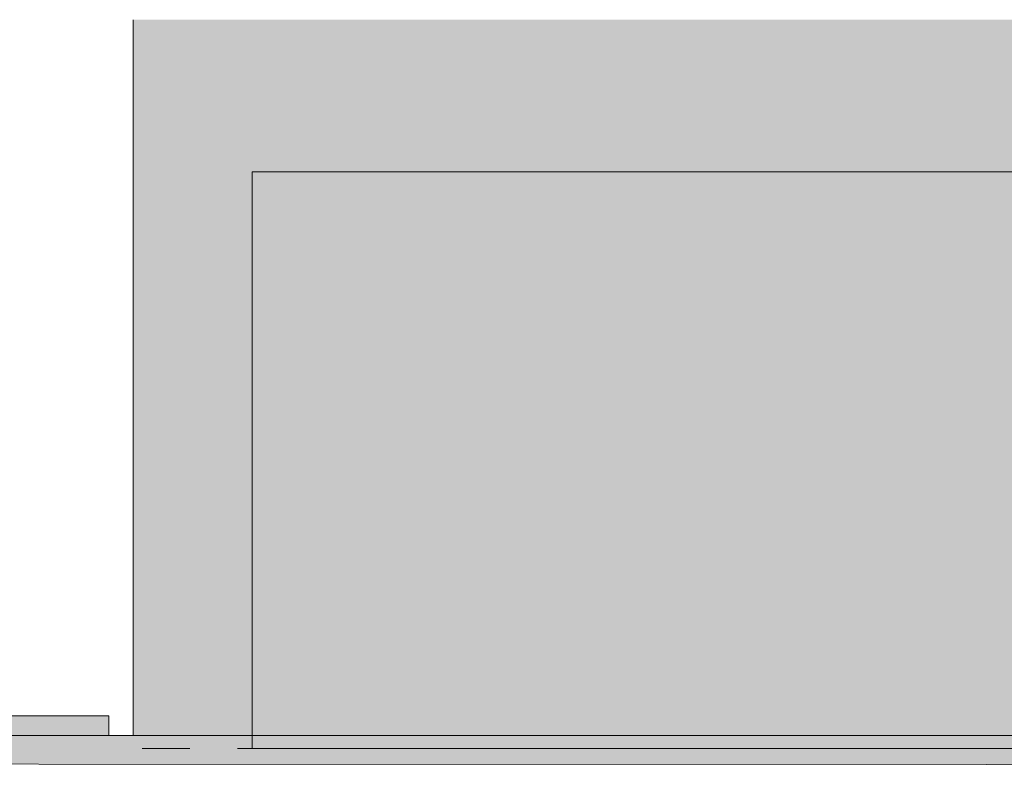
# Model space of a CAD drawing. Header units: millimetres. Extents: x -68772 to 137055, y -73300 to 19650.
# Tile 114 of 212: x 77107 to 82072, y -57976 to -54217. Entities that reach past the tile are written whole.
import ezdxf

# ---------------------------------------------------------------- set-up
doc = ezdxf.new("R2010")
doc.units = ezdxf.units.MM
doc.header["$MEASUREMENT"] = 0
doc.linetypes.add('Przerywana', pattern=[480, 240, -240])
for name, color, linetype, lineweight in [('Nowe_0_Nr_pióra__1', 7, 'Continuous', 18), ('Nowe_220-A Ściany_Nr_pióra__1', 7, 'Continuous', 18), ('Nowe_450-K Stropy_Nr_pióra__1', 7, 'Continuous', 18), ('Nowe_810-G Ogólne_Nr_pióra__1', 7, 'Continuous', 18), ('Nowe_810-G Ogólne_Nr_pióra__61', 255, 'Continuous', 18), ('Nowe_810-G Ogólne_Nr_pióra__9', 254, 'Continuous', 18), ('Nowe_Walls_Nr_pióra__1', 7, 'Continuous', 18)]:
    doc.layers.add(name, color=color, linetype=linetype, lineweight=lineweight)

msp = doc.modelspace()

# ---------------------------------------------------------------- hatches: boundary and pattern name
at = {"layer": 'Nowe_0_Nr_pióra__1', "linetype": 'Continuous', "lineweight": 18}
for points in [[(76109.8, -57725.8), (77556.2, -57725.8), (77556.2, -57825.8), (76109.8, -57825.8)], [(91533.8, -57825.8), (91533.8, -57975.8), (62871, -57964.5), (62876.7, -57825.8)]]:
    msp.add_hatch(color=7, dxfattribs=at).paths.add_polyline_path(points)
at = {"layer": 'Nowe_810-G Ogólne_Nr_pióra__1', "linetype": 'Continuous', "lineweight": 18}
h = msp.add_hatch(dxfattribs=at)
h.set_pattern_fill('CEGŁA___WIĄZANIE_POSPOLITE', style=0, pattern_type=2)
h.set_pattern_definition([(0, (0, 0), (0, 67), []), (90, (0, 0), (-201, 0), [67, -67]), (90, (100.5, 67), (-201, 0), [67, -201, 67, -67]), (90, (50.25, 201), (-100.5, 0), [67, -335])])
h.paths.add_polyline_path([(77678.7, -57825.8), (90029, -57825.8), (90029, -57891.9), (77678.7, -57891.9)])
at = {"layer": 'Nowe_810-G Ogólne_Nr_pióra__61', "linetype": 'Continuous', "lineweight": 18}
h = msp.add_hatch(color=255, dxfattribs=at)
h.paths.add_polyline_path([(78278.7, -54983.8), (78278.7, -57891.9), (87042.6, -57891.9), (87042.6, -54983.8), (85647, -54983.8), (85186.3, -54983.8), (84286.3, -54983.8), (83109.7, -54983.8), (82209.7, -54983.8), (81517.8, -54983.8)])
h.paths.add_polyline_path([(82209.7, -55891.9), (82209.7, -55283.8), (83109.7, -55283.8), (83109.7, -55891.9)], flags=0)
h.paths.add_polyline_path([(84286.3, -55891.9), (84286.3, -55283.8), (85186.3, -55283.8), (85186.3, -55891.9)], flags=0)
h.paths.add_polyline_path([(85647, -55283.8), (86547, -55283.8), (86547, -55891.9), (85647, -55891.9)], flags=0)
at = {"layer": 'Nowe_810-G Ogólne_Nr_pióra__9', "linetype": 'Continuous', "lineweight": 18}
msp.add_hatch(color=254, dxfattribs=at).paths.add_polyline_path([(87642.6, -54217.2), (77678.7, -54217.2), (77678.7, -57825.8), (78278.7, -57825.8), (78278.7, -54983.8), (82209.7, -54983.8), (85186.3, -54983.8), (86547, -54983.8), (87042.6, -54983.8), (87042.6, -57825.8), (87642.6, -57825.8)])

# ---------------------------------------------------------------- linework, layer by layer
at = {"layer": 'Nowe_0_Nr_pióra__1', "color": 7, "linetype": 'Continuous', "lineweight": 18, "flags": 128}
for points in [[(76109.8, -57725.8), (77556.2, -57725.8), (77556.2, -57825.8), (76109.8, -57825.8)], [(91533.8, -57825.8), (91533.8, -57975.8), (62871, -57964.5), (62876.7, -57825.8)]]:
    msp.add_lwpolyline(points, close=True, dxfattribs=at)
at = {"layer": 'Nowe_220-A Ściany_Nr_pióra__1', "color": 7, "linetype": 'Continuous', "lineweight": 18}
for p, q in [((77678.7, -54217.2), (77678.7, -57825.8)), ((78278.7, -57825.8), (78278.7, -54983.8))]:
    msp.add_line(p, q, dxfattribs=at)
at = {"layer": 'Nowe_450-K Stropy_Nr_pióra__1', "color": 7, "linetype": 'Continuous', "lineweight": 18}
for p, q in [((62867.7, -57825.8), (90965.5, -57825.8)), ((62876.7, -57825.8), (91533.8, -57825.8))]:
    msp.add_line(p, q, dxfattribs=at)
at = {"layer": 'Nowe_810-G Ogólne_Nr_pióra__1', "color": 7, "linetype": 'Continuous', "lineweight": 18, "flags": 128}
msp.add_lwpolyline([(78278.7, -54983.8), (78278.7, -57891.9), (87042.6, -57891.9), (87042.6, -54983.8), (85647, -54983.8), (85186.3, -54983.8), (84286.3, -54983.8), (83109.7, -54983.8), (82209.7, -54983.8), (81517.8, -54983.8)], close=True, dxfattribs=at)
at = {"layer": 'Nowe_810-G Ogólne_Nr_pióra__1', "color": 7, "linetype": 'Przerywana', "lineweight": 18, "flags": 128}
msp.add_lwpolyline([(77678.7, -57825.8), (90029, -57825.8), (90029, -57891.9), (77678.7, -57891.9)], close=True, dxfattribs=at)
at = {"layer": 'Nowe_Walls_Nr_pióra__1', "color": 7, "linetype": 'Continuous', "lineweight": 18}
for p, q in [((78078.7, -57825.8), (87242.6, -57825.8)), ((78278.7, -57891.9), (78278.7, -57825.8)), ((87042.6, -57891.9), (78278.7, -57891.9)), ((87042.6, -57891.9), (78278.7, -57891.9))]:
    msp.add_line(p, q, dxfattribs=at)

doc.saveas('drawing.dxf')
